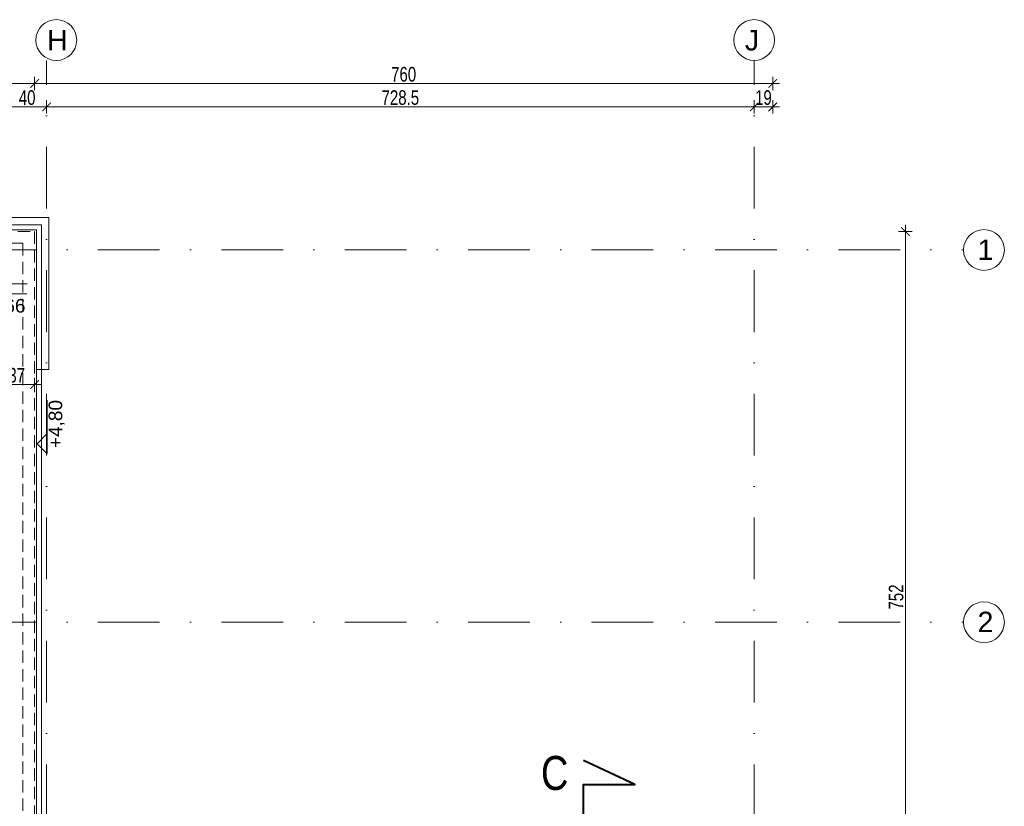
# Model space of a CAD drawing. Header units: millimetres. Extents: x -13532 to 2392, y -5241 to 5322.
# Tile 16 of 256: x -10312 to -9298, y -381 to 428. Entities that reach past the tile are written whole.
import ezdxf

# ---------------------------------------------------------------- set-up
doc = ezdxf.new("R2010")
doc.units = ezdxf.units.MM
doc.linetypes.add('DASHED', pattern=[19.05, 12.7, -6.35])
doc.linetypes.add('KRESKAKROPKA2', pattern=[12.7, 6.35, -3.175, 0, -3.175])
doc.layers.get('0').update_dxf_attribs({"lineweight": 9, "true_color": 0x939393})
doc.layers.get('Defpoints').update_dxf_attribs({"true_color": 0xdae6d4})
for name, color, linetype, lineweight in [('- AGP-1_OPISY', 7, 'Continuous', 9), ('cz-sr', 150, 'Continuous', 15), ('dach', 151, 'Continuous', 9), ('LINII', 7, 'Continuous', 15), ('Wymiarowanie - Poziomy - AGP1', 172, 'Continuous', 5)]:
    doc.layers.add(name, color=color, linetype=linetype, lineweight=lineweight)
for name, color, linetype, lineweight, true_color in [('a___wymiary', 7, 'Continuous', 5, 0x666666), ('OPIS - AGP1', 7, 'Continuous', 0, 0x7f7f7f), ('OSI', 7, 'KRESKAKROPKA2', 5, 0x7f7f7f), ('wymiary', 7, 'Continuous', 5, 0x7f7f7f), ('WYMIARY - AGP1', 7, 'Continuous', 5, 0x716d5a)]:
    doc.layers.add(name, color=color, linetype=linetype, lineweight=lineweight, true_color=true_color)
doc.styles.add('ARIAL', font='arial.ttf', dxfattribs={"width": 0.8})
doc.styles.add('ARIAL NARROW', font='ARIALN.TTF', dxfattribs={"width": 0.9})
doc.styles.add('GENERATED_STYLE_2', font='ARIAL.TTF', dxfattribs={"width": 0.999153})
doc.dimstyles.new('wymiary agp1', dxfattribs={"dimtxt": 15, "dimasz": 5, "dimexe": 5, "dimexo": 5, "dimgap": 1.8, "dimtad": 1, "dimdec": 3, "dimrnd": 0.5, "dimdsep": 46, "dimtxsty": 'ARIAL NARROW', "dimblk": 'znacznik', "dimcen": 1.5, "dimse1": 1, "dimse2": 1, "dimclrd": 256, "dimclre": 256, "dimazin": 0, "dimtfac": 1, "dimtdec": 3, "dimtmove": 1, "dimatfit": 3, "dimldrblk": 'znacznik', "dimfxl": 1000, "dimfxlon": 1, "dimlwd": -1, "dimarcsym": 0})

# ---------------------------------------------------------------- blocks, each defined once
blk = doc.blocks.new('Z$W@#173E0F83')
at = {"layer": 'cz-sr'}
for p, q in [((142.4, 13.9), (142.4, 1.4)), ((-14, -142.5), (-1.5, -142.5))]:
    blk.add_line(p, q, dxfattribs=at)
for points in [[(142.4, 13.9), (-14, 13.9), (-14, -142.5)], [(142.4, 6.4), (-6.5, 6.4), (-6.5, -142.5)], [(142.4, 1.4), (-1.5, 1.4), (-1.5, -142.5)]]:
    blk.add_lwpolyline(points, dxfattribs=at)
blk = doc.blocks.new('osi')
at = {"layer": 'OSI', "ltscale": 10}
for p, q in [((-10284.4, 845.9), (-10284.4, 3158.9)), ((-9555.7, 845.9), (-9555.7, 3158.9)), ((-11756.7, 2963.9), (-9340.1, 2963.9)), ((-11756.7, 2580.9), (-9340.1, 2580.9))]:
    blk.add_line(p, q, dxfattribs=at)
at = {"layer": 'OSI', "linetype": 'Continuous'}
for centre in [(-10274.4, 3179.9), (-9555.7, 3179.9), (-9319.1, 2963.9), (-9319.1, 2580.9)]:
    blk.add_circle(centre, 21, dxfattribs=at)
at = {"layer": 'LINII', "color": 18, "true_color": 0x000000, "char_height": 21, "attachment_point": 1, "style": 'ARIAL'}
for s, insert, width in [('{\\W1;H}', (-10284, 3190.2), 24.131), ('{\\W1;J}', (-9565.3, 3190.2), 24.131), ('{\\fArial|b0|i0|c238|p34;\\W1;1}', (-9325.7, 2974.7), 20.203), ('{\\fArial|b0|i0|c238|p34;\\W1;2}', (-9325.7, 2591.7), 20.203)]:
    blk.add_mtext(s, dxfattribs=dict(at, insert=insert, width=width))
blk = doc.blocks.new('DFGSGSGS')
at = {"layer": '- AGP-1_OPISY', "lineweight": 40}
blk.add_lwpolyline([(-9731.4, 2338.1), (-9731.4, 2413.8), (-9678.5, 2413.8), (-9731.4, 2438.6)], dxfattribs=at)
at = {"layer": '- AGP-1_OPISY', "insert": (-9775.3, 2407.8), "char_height": 35, "width": 38.831, "attachment_point": 7, "style": 'ARIAL'}
blk.add_mtext('C', dxfattribs=at)
blk = doc.blocks.new('znacznik')
at = {"layer": 'a___wymiary'}
for p, q in [((1.39, 0), (-1.39, 0)), ((0, 1.39), (0, -1.39))]:
    blk.add_line(p, q, dxfattribs=at)
at = {"layer": 'a___wymiary', "const_width": 0.2}
blk.add_lwpolyline([(0.88, 0.88), (-0.88, -0.88)], dxfattribs=at)
blk = doc.blocks.new('*D1012')
at = {"layer": 'Defpoints', "color": 0}
for p in [(-10296.7, 362.5), (-11552.1, 173.8), (-10296.7, 169.6)]:
    blk.add_point(p, dxfattribs=at)
at = {"layer": 'WYMIARY - AGP1'}
blk.add_line((-11547.1, 362.5), (-10301.7, 362.5), dxfattribs=at)
at = {"layer": 'WYMIARY - AGP1', "xscale": 5, "yscale": 5, "zscale": 5, "rotation": 180}
blk.add_blockref('znacznik', (-11552.1, 362.5), dxfattribs=at)
at = {"layer": 'WYMIARY - AGP1', "xscale": 5, "yscale": 5, "zscale": 5}
blk.add_blockref('znacznik', (-10296.7, 362.5), dxfattribs=at)
at = {"layer": 'WYMIARY - AGP1', "color": 18, "true_color": 0x000000, "insert": (-10892.8, 371.9), "char_height": 15, "attachment_point": 5, "style": 'ARIAL NARROW'}
blk.add_mtext('1255.5', dxfattribs=at)
blk = doc.blocks.new('*D4723')
at = {"layer": 'Defpoints', "color": 0}
for p in [(-10265.5, 210.1), (-10261.1, -541.9), (-9400, -541.9)]:
    blk.add_point(p, dxfattribs=at)
at = {"layer": 'WYMIARY - AGP1'}
blk.add_line((-9400, 205.1), (-9400, -536.9), dxfattribs=at)
at = {"layer": 'WYMIARY - AGP1', "xscale": 5, "yscale": 5, "zscale": 5}
for p, rotation in [((-9400, 210.1), 90), ((-9400, -541.9), 270)]:
    blk.add_blockref('znacznik', p, dxfattribs=dict(at, rotation=rotation))
at = {"layer": 'WYMIARY - AGP1', "color": 18, "true_color": 0x000000, "insert": (-9409.5, -165.9), "char_height": 15, "attachment_point": 5, "rotation": 90, "style": 'ARIAL NARROW'}
blk.add_mtext('752', dxfattribs=at)
blk = doc.blocks.new('*D5313')
at = {"layer": 'Defpoints', "color": 0}
for p in [(-10296.7, 52.8), (-10296.7, 20.3), (-10333.7, 18.7)]:
    blk.add_point(p, dxfattribs=at)
at = {"layer": 'WYMIARY - AGP1'}
blk.add_line((-10328.7, 52.8), (-10301.7, 52.8), dxfattribs=at)
at = {"layer": 'WYMIARY - AGP1', "xscale": 5, "yscale": 5, "zscale": 5, "rotation": 180}
blk.add_blockref('znacznik', (-10333.7, 52.8), dxfattribs=at)
at = {"layer": 'WYMIARY - AGP1', "xscale": 5, "yscale": 5, "zscale": 5}
blk.add_blockref('znacznik', (-10296.7, 52.8), dxfattribs=at)
at = {"layer": 'WYMIARY - AGP1', "color": 18, "true_color": 0x000000, "insert": (-10315.2, 62.2), "char_height": 15, "attachment_point": 5, "style": 'ARIAL NARROW'}
blk.add_mtext('37', dxfattribs=at)
blk = doc.blocks.new('*D5315')
at = {"layer": 'Defpoints', "color": 0}
for p in [(-10284.4, 338.4), (-10324.4, 259.7), (-10284.4, 259.7)]:
    blk.add_point(p, dxfattribs=at)
at = {"layer": 'WYMIARY - AGP1'}
blk.add_line((-10319.4, 338.4), (-10289.4, 338.4), dxfattribs=at)
at = {"layer": 'WYMIARY - AGP1', "xscale": 5, "yscale": 5, "zscale": 5, "rotation": 180}
blk.add_blockref('znacznik', (-10324.4, 338.4), dxfattribs=at)
at = {"layer": 'WYMIARY - AGP1', "xscale": 5, "yscale": 5, "zscale": 5}
blk.add_blockref('znacznik', (-10284.4, 338.4), dxfattribs=at)
at = {"layer": 'WYMIARY - AGP1', "color": 18, "true_color": 0x000000, "insert": (-10304.4, 347.9), "char_height": 15, "attachment_point": 5, "style": 'ARIAL NARROW'}
blk.add_mtext('40', dxfattribs=at)
blk = doc.blocks.new('*D5341')
at = {"layer": 'Defpoints', "color": 0}
for p in [(-9536.6, 362.5), (-10296.7, 231.5), (-9536.6, 222.5)]:
    blk.add_point(p, dxfattribs=at)
at = {"layer": 'WYMIARY - AGP1'}
blk.add_line((-10291.7, 362.5), (-9541.6, 362.5), dxfattribs=at)
at = {"layer": 'WYMIARY - AGP1', "xscale": 5, "yscale": 5, "zscale": 5, "rotation": 180}
blk.add_blockref('znacznik', (-10296.7, 362.5), dxfattribs=at)
at = {"layer": 'WYMIARY - AGP1', "xscale": 5, "yscale": 5, "zscale": 5}
blk.add_blockref('znacznik', (-9536.6, 362.5), dxfattribs=at)
at = {"layer": 'WYMIARY - AGP1', "color": 18, "true_color": 0x000000, "insert": (-9916.7, 371.9), "char_height": 15, "attachment_point": 5, "style": 'ARIAL NARROW'}
blk.add_mtext('760', dxfattribs=at)
blk = doc.blocks.new('*D5342')
at = {"layer": 'Defpoints', "color": 0}
for p in [(-9555.7, 338.4), (-10284.4, 253.6), (-9555.7, 253.6)]:
    blk.add_point(p, dxfattribs=at)
at = {"layer": 'WYMIARY - AGP1'}
blk.add_line((-10279.4, 338.4), (-9560.7, 338.4), dxfattribs=at)
at = {"layer": 'WYMIARY - AGP1', "xscale": 5, "yscale": 5, "zscale": 5, "rotation": 180}
blk.add_blockref('znacznik', (-10284.4, 338.4), dxfattribs=at)
at = {"layer": 'WYMIARY - AGP1', "xscale": 5, "yscale": 5, "zscale": 5}
blk.add_blockref('znacznik', (-9555.7, 338.4), dxfattribs=at)
at = {"layer": 'WYMIARY - AGP1', "color": 18, "true_color": 0x000000, "insert": (-9920.1, 347.9), "char_height": 15, "attachment_point": 5, "style": 'ARIAL NARROW'}
blk.add_mtext('728.5', dxfattribs=at)
blk = doc.blocks.new('*D5343')
at = {"layer": 'Defpoints', "color": 0}
for p in [(-9536.6, 338.4), (-9555.7, 267.9), (-9536.6, 231.5)]:
    blk.add_point(p, dxfattribs=at)
at = {"layer": 'WYMIARY - AGP1'}
blk.add_line((-9550.7, 338.4), (-9541.6, 338.4), dxfattribs=at)
at = {"layer": 'WYMIARY - AGP1', "xscale": 5, "yscale": 5, "zscale": 5, "rotation": 180}
blk.add_blockref('znacznik', (-9555.7, 338.4), dxfattribs=at)
at = {"layer": 'WYMIARY - AGP1', "xscale": 5, "yscale": 5, "zscale": 5}
blk.add_blockref('znacznik', (-9536.6, 338.4), dxfattribs=at)
at = {"layer": 'WYMIARY - AGP1', "color": 18, "true_color": 0x000000, "insert": (-9546.2, 347.9), "char_height": 15, "attachment_point": 5, "style": 'ARIAL NARROW'}
blk.add_mtext('19', dxfattribs=at)

msp = doc.modelspace()

# ---------------------------------------------------------------- linework, layer by layer
at = {"layer": 'dach'}
for p, q in [((-11559.1066, 217.0354), (-10289.7067, 217.0354)), ((-10289.7067, 217.0358), (-10289.7067, -534.8765)), ((-11554.1066, 212.0358), (-10294.7067, 212.0358)), ((-10294.7067, 212.0358), (-10294.7067, -539.8765))]:
    msp.add_line(p, q, dxfattribs=at)
at = {"layer": 'dach', "linetype": 'DASHED'}
for p, q in [((-11552.1066, 210.036), (-10296.7067, 210.136)), ((-10296.7067, 210.136), (-10296.7067, -541.8765)), ((-11540.1066, 198.0369), (-10308.7067, 198.135)), ((-10308.7067, 198.135), (-10308.7067, -1659.877))]:
    msp.add_line(p, q, dxfattribs=at)
at = {"layer": 'OPIS - AGP1'}
for p, q in [((-10359.4648, 156.5034), (-10304.3325, 156.5034)), ((-10359.7511, 146.0609), (-10304.6188, 146.0609)), ((-10283.6641, -18.6356), (-10283.6641, 36.4967))]:
    msp.add_line(p, q, dxfattribs=at)
msp.add_lwpolyline([(-10283.6641, -18.6356), (-10294.1066, -8.1931), (-10283.6641, 2.2494)], dxfattribs=at)

# ---------------------------------------------------------------- block references
at = {"xscale": -1}
msp.add_blockref('Z$W@#173E0F83', (-10296.2067, 210.6358), dxfattribs=at)
at = {"layer": 'cz-sr'}
msp.add_blockref('osi', (0, -2772.7313), dxfattribs=at)
at = {"layer": 'wymiary'}
msp.add_blockref('DFGSGSGS', (0, -2772.7311), dxfattribs=at)

# ---------------------------------------------------------------- texts
at = {"layer": 'Wymiarowanie - Poziomy - AGP1', "insert": (-10355.5956, 124.1514), "char_height": 14, "attachment_point": 7, "style": 'GENERATED_STYLE_2'}
msp.add_mtext('+4,66', dxfattribs=at)
at = {"layer": 'Wymiarowanie - Poziomy - AGP1', "insert": (-10265.6858, -12.6356), "char_height": 14, "attachment_point": 7, "rotation": 90, "style": 'GENERATED_STYLE_2'}
msp.add_mtext('+4,80', dxfattribs=at)

# ---------------------------------------------------------------- dimensions: what is measured, and where the dimension line sits
at = {"layer": 'WYMIARY - AGP1'}
dim = msp.add_linear_dim(base=(-10296.7067, 362.4867), p1=(-11552.1066, 173.8099), p2=(-10296.7067, 169.5585), dimstyle='wymiary agp1', override={"dimblk": 'znacznik', "dimclrd": 256, "dimclre": 256}, dxfattribs=at)
dim.commit()
dim.dimension.update_dxf_attribs({"geometry": '*D1012', "text_midpoint": (-10892.8498, 362.4867), "dimtype": 160})
for base, p1, p2, override, picture, middle in [((-9536.638, 362.4867), (-10296.7067, 231.4874), (-9536.638, 222.4867), {"dimclrd": 256, "dimclre": 256}, '*D5341', (-9916.6723, 371.9453)), ((-10284.4379, 338.4017), (-10324.4379, 259.733), (-10284.4379, 259.733), {"dimblk": 'znacznik'}, '*D5315', (-10304.4379, 347.8603)), ((-10296.7067, 52.7844), (-10333.7067, 18.7161), (-10296.7067, 20.3296), {"dimblk": 'znacznik'}, '*D5313', (-10315.2067, 62.243))]:
    dim = msp.add_linear_dim(base=base, p1=p1, p2=p2, dimstyle='wymiary agp1', override=override, dxfattribs=at)
    dim.commit()
    dim.dimension.update_dxf_attribs({"geometry": picture, "text_midpoint": middle})
for base, p1, p2, picture, middle in [((-9555.7379, 338.4017), (-10284.4379, 253.5996), (-9555.7379, 253.5996), '*D5342', (-9920.0879, 347.8603)), ((-9536.638, 338.4017), (-9555.7379, 267.8746), (-9536.638, 231.4874), '*D5343', (-9546.1879, 347.8603))]:
    dim = msp.add_linear_dim(base=base, p1=p1, p2=p2, dimstyle='wymiary agp1', dxfattribs=at)
    dim.commit()
    dim.dimension.update_dxf_attribs({"geometry": picture, "text_midpoint": middle})
dim = msp.add_linear_dim(base=(-9400.0377, -541.8765), p1=(-10265.5066, 210.1356), p2=(-10261.1065, -541.8765), angle=90, dimstyle='wymiary agp1', override={"dimblk": 'znacznik'}, dxfattribs=at)
dim.commit()
dim.dimension.update_dxf_attribs({"geometry": '*D4723', "text_midpoint": (-9409.4963, -165.8704)})

doc.saveas('drawing.dxf')
